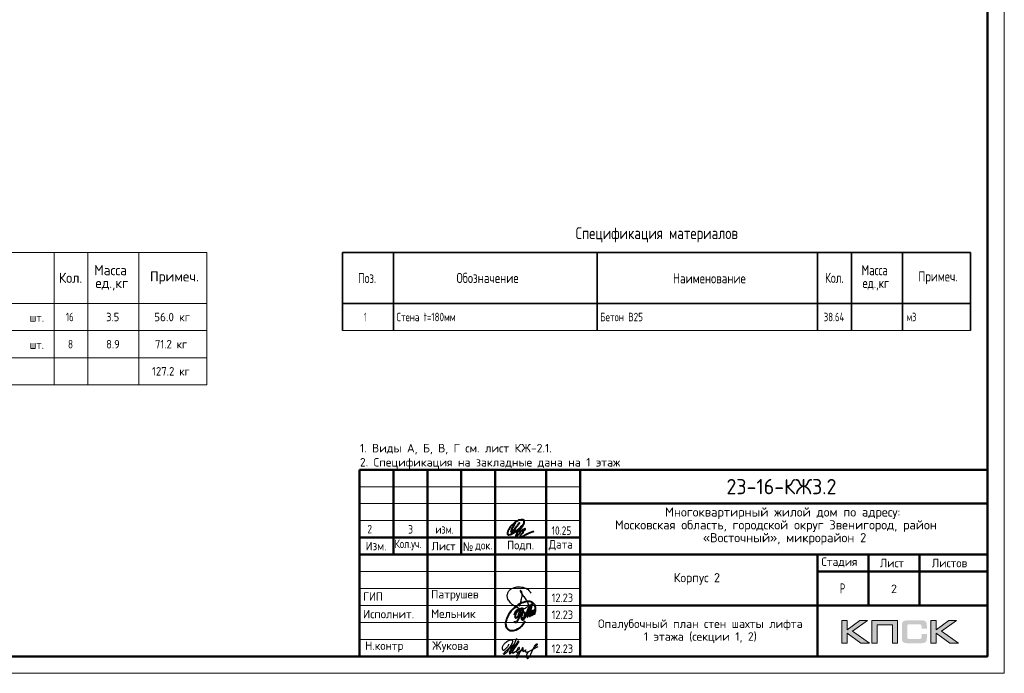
# Model space of a CAD drawing. Header units: millimetres. Extents: x -49773 to 2322955, y -3321 to 58485.
# Tile 14 of 256: x 30389 to 59400, y 0 to 19262. Entities that reach past the tile are written whole.
import ezdxf

# ---------------------------------------------------------------- set-up
doc = ezdxf.new("R2010")
doc.units = ezdxf.units.MM
for name, color, linetype, lineweight in [('Standard', 7, 'Continuous', 25), ('Основная', 7, 'Continuous', 40), ('Стена наружная_ Сайдинг', 7, 'Continuous', 35)]:
    doc.layers.add(name, color=color, linetype=linetype, lineweight=lineweight)
doc.styles.add('GOST 2.304-81', font='txt')
doc.styles.add('ISOCPEUR', font='txt')
doc.styles.add('Segoe UI Symbol', font='txt')

# ---------------------------------------------------------------- blocks, each defined once
blk = doc.blocks.new('яяя')
at = {"lineweight": 30}
for points in [[(345424, 110432), (345425, 110410), (345424, 110397), (345417, 110379), (345406, 110350), (345390, 110319), (345357, 110275), (345310, 110221), (345265, 110176), (345198, 110110), (345161, 110077), (345133, 110066), (345116, 110066), (345102, 110075), (345090, 110091), (345082, 110115), (345074, 110146), (345066, 110182), (345064, 110206), (345067, 110234), (345077, 110278), (345095, 110320), (345114, 110361), (345134, 110395), (345159, 110428), (345195, 110469), (345228, 110506), (345284, 110560), (345331, 110595), (345379, 110625), (345435, 110648), (345486, 110670), (345532, 110686), (345573, 110696), (345605, 110698), (345621, 110695), (345635, 110687), (345648, 110671), (345656, 110649), (345659, 110625), (345659, 110583), (345656, 110553), (345647, 110523), (345635, 110489), (345387, 110033), (345349, 109985), (345311, 109948), (345247, 109889), (345209, 109858), (345192, 109844), (345180, 109837), (345157, 109833), (345150, 109835), (345140, 109842), (345135, 109856), (345138, 109881), (345148, 109892), (345183, 109930), (345267, 110024), (345343, 110105), (345455, 110213), (345617, 110343), (345775, 110456), (345811, 110526), (345838, 110607), (345890, 110740), (345902, 110771), (345698, 110295), (345672, 110226), (345626, 110132), (345572, 110032), (345518, 109953), (345481, 109918), (345497, 110001), (345567, 110147), (345655, 110301), (345760, 110442)], [(345481, 109918), (345476, 109896), (345475, 109874), (345485, 109861), (345506, 109866), (345539, 109891), (345632, 109983), (345968, 110450), (346022, 110527), (346029, 110560), (346027, 110579), (346026, 110590), (346010, 110605), (345993, 110609), (345975, 110601), (345962, 110584), (345954, 110562), (345857, 110421), (345783, 110292), (345741, 110183), (345701, 110079), (345665, 109985), (345660, 109952), (345666, 109929), (345669, 109915), (345682, 109910), (345702, 109914), (345735, 109941), (345846, 110007), (346065, 110160), (346075, 110193), (346070, 110217), (346066, 110236), (346052, 110241), (346030, 110241), (346007, 110228), (345978, 110203), (345960, 110164), (345892, 110010), (345895, 109986), (345904, 109966), (345925, 109964), (345969, 109968), (346045, 110000), (346218, 110114), (346261, 110154), (346280, 110184), (346282, 110210), (346278, 110225), (346263, 110229), (346241, 110222), (346220, 110198), (346162, 110049), (345989, 109904), (345932, 109849), (345906, 109805), (345891, 109739), (345890, 109690), (345899, 109652), (345924, 109647), (345956, 109655), (345980, 109674), (346058, 109838), (346158, 110046), (346261, 110098), (346314, 110120), (346292, 110079), (346269, 110036), (346261, 110008), (346267, 109998), (346293, 109998), (346363, 110039), (346445, 110095), (346421, 110068), (346414, 110040), (346407, 110011), (346416, 109990), (346466, 109972), (346509, 109977), (346574, 109984), (347172, 110293)], [(346586, 109971), (346543, 109917), (346509, 109873), (346489, 109825), (346475, 109767), (346472, 109710), (346478, 109675), (346485, 109641), (346501, 109621), (346517, 109602), (346542, 109589), (346568, 109592), (346605, 109620), (346680, 109731), (346736, 109842), (346865, 110115), (346962, 110290), (346969, 110318), (346979, 110360), (347013, 110403), (347056, 110434), (347091, 110450), (347109, 110450), (347121, 110434), (347115, 110405), (347072, 110355), (347012, 110307), (346924, 110222)]]:
    blk.add_lwpolyline(points, dxfattribs=at)
blk = doc.blocks.new('Из_буфера32210')
at = {"color": 7, "lineweight": 25}
blk.add_lwpolyline([(357, 84), (386, 160), (399, 213), (405, 239), (412, 268), (420, 299), (427, 339), (434, 380), (437, 414), (438, 442), (436, 466), (430, 489), (425, 504), (417, 519), (409, 531), (405, 535), (403, 536), (400, 539), (394, 541), (387, 543), (383, 542), (379, 539), (377, 534), (377, 528), (379, 523), (438, 428), (470, 382), (484, 365), (504, 341), (528, 310), (551, 280), (562, 264), (575, 247), (582, 235), (589, 220), (599, 198), (606, 184), (610, 167), (611, 155), (612, 143), (611, 127), (609, 116), (603, 96), (596, 82), (588, 69), (579, 56), (563, 43), (551, 34), (539, 25), (524, 16), (511, 10), (494, 5), (481, 3), (456, 0), (432, 1), (415, 3), (396, 6), (375, 11), (355, 19), (336, 24), (310, 31), (293, 39), (269, 53), (243, 69), (223, 80), (202, 93), (180, 109), (152, 128), (126, 152), (98, 182), (77, 211), (52, 241), (32, 266), (20, 293), (8, 329), (3, 348), (1, 373), (0, 393), (1, 417), (6, 440), (13, 454), (20, 476), (26, 497), (38, 517), (47, 529), (60, 548), (75, 563), (95, 581), (115, 593), (135, 606), (161, 618), (187, 628), (213, 638), (251, 647), (282, 653), (319, 655), (353, 655), (384, 652), (418, 648), (460, 641), (503, 628), (544, 611), (579, 594), (611, 573), (639, 545), (666, 515), (679, 496), (694, 471)], dxfattribs=at)
blk = doc.blocks.new('Из_буфера5543')
at = {"layer": 'Основная'}
for points in [[(762, 497), (761, 475), (762, 458), (767, 452), (778, 451), (786, 456), (792, 470), (796, 479), (799, 485), (802, 495), (805, 507), (808, 516), (812, 533), (814, 535), (801, 505), (800, 490), (800, 477), (805, 470), (820, 476), (824, 483), (826, 494), (829, 504), (833, 526), (835, 530), (842, 548), (846, 564), (852, 580), (855, 593), (859, 605), (862, 610), (866, 617), (856, 574), (856, 555), (851, 540), (848, 519), (849, 504), (848, 495), (853, 493), (861, 496), (863, 501), (868, 518), (873, 541), (876, 550), (880, 574), (883, 591), (886, 612), (881, 686), (874, 707), (870, 726), (859, 756), (851, 767), (838, 790), (819, 809), (794, 828), (785, 830), (763, 839), (748, 848), (721, 853), (704, 855), (666, 856), (639, 856), (599, 849), (579, 842), (535, 829), (485, 816), (420, 783), (378, 759), (341, 732), (282, 688), (227, 640), (195, 610), (157, 566), (127, 518), (88, 464), (57, 403), (39, 361), (27, 325), (16, 296), (6, 253), (0, 203), (7, 156), (13, 124), (29, 84), (60, 48), (75, 35), (98, 20), (138, 4), (165, 0), (237, 4), (277, 13), (317, 25), (365, 46), (428, 93), (474, 130), (516, 180), (554, 236), (582, 281)], [(265, 457), (281, 514), (299, 558), (312, 579), (332, 604), (345, 612), (360, 622), (376, 623), (382, 623), (387, 620), (391, 616), (396, 603), (399, 595), (402, 580), (403, 561), (401, 532), (394, 489), (386, 464), (379, 450), (372, 431), (365, 419), (358, 406), (348, 395), (338, 381), (328, 373), (313, 368), (304, 368), (296, 375), (294, 382), (290, 395), (293, 410), (293, 423), (297, 453), (305, 480), (308, 489), (320, 515), (328, 532), (344, 563), (361, 581), (377, 600), (395, 620), (414, 636), (448, 646), (472, 651), (482, 649), (493, 639), (502, 619), (507, 608), (508, 574), (505, 541), (499, 519), (483, 494), (469, 476), (459, 470), (443, 469), (439, 469)], [(503, 678), (478, 638), (464, 604), (452, 565), (440, 538), (428, 496), (422, 475), (417, 459), (413, 438), (402, 411), (395, 387), (383, 357), (378, 335), (370, 322), (367, 317), (359, 302), (348, 280), (336, 260), (324, 251), (310, 240), (299, 237), (292, 237), (288, 239), (281, 248), (278, 254), (278, 272), (276, 276), (276, 280)], [(496, 377), (509, 373), (536, 381), (548, 392), (559, 405), (565, 424), (573, 446), (576, 461), (579, 481), (579, 496), (575, 512), (567, 526), (551, 531), (538, 533), (529, 527), (518, 519), (505, 506), (501, 498), (495, 491), (490, 482), (482, 466), (479, 458), (472, 435), (468, 429), (464, 416), (460, 401), (461, 392), (462, 373), (465, 356), (469, 345), (477, 337), (483, 324), (496, 316), (511, 315), (524, 318), (535, 326), (547, 340), (554, 347), (566, 364), (572, 374), (579, 385), (593, 419), (599, 436), (606, 452), (616, 479), (623, 504), (629, 521), (635, 533), (637, 542), (643, 556), (644, 557), (652, 576), (658, 592), (688, 673), (724, 750), (651, 489), (636, 412), (636, 406), (639, 402), (645, 401), (649, 402), (651, 406), (655, 416), (660, 420), (661, 427), (665, 436), (668, 446), (753, 720), (780, 779), (715, 511), (710, 476), (706, 424), (712, 420), (718, 419), (725, 426), (729, 430), (733, 436), (737, 445), (741, 458), (745, 471), (747, 484), (749, 488), (761, 511), (768, 534), (772, 548), (776, 561), (781, 570), (788, 582), (792, 587), (802, 594), (804, 592), (807, 589), (807, 579), (807, 575), (804, 562), (805, 556), (800, 541), (793, 526), (784, 512), (774, 498), (767, 491), (762, 486), (760, 488), (763, 507), (764, 513), (767, 525), (769, 537), (771, 545)]]:
    blk.add_lwpolyline(points, dxfattribs=at)

msp = doc.modelspace()

# ---------------------------------------------------------------- hatches: boundary and pattern name
h = msp.add_hatch(color=256)
h.paths.add_polyline_path([(55372.9, 1557), (55145.4, 1557), (54773.4, 1276.9), (54773.4, 1557), (54615.8, 1557), (54615.8, 884.8), (54773.4, 884.8), (54773.4, 1180.1), (55175.9, 884.8), (55427.5, 884.8), (54926.9, 1240.3)])
h.paths.add_polyline_path([(55655.7, 1430.4), (56101, 1430.4), (56101, 884.8), (56257.3, 884.8), (56257.3, 1557), (56090.7, 1557), (55499.5, 1557), (55499.5, 1397.9), (55499.5, 884.8), (55655.7, 884.8)])
h.paths.add_polyline_path([(57395.5, 1560.4), (57237.8, 1560.4), (57237.8, 887.6), (57395.5, 887.6), (57395.5, 1183.6), (57797.9, 887.6), (58049.6, 887.6), (57549, 1243.7), (57995, 1560.4), (57768.2, 1560.4), (57395.5, 1280.4)])
msp.add_hatch(color=256).paths.add_polyline_path([(57106.4, 1485.7), (57104.4, 1493.3), (57101.6, 1499.6), (57098.1, 1505.8), (57094.7, 1512), (57091.2, 1516.8), (57087.1, 1521.7), (57082.9, 1526.5), (57078.8, 1530.7), (57073.3, 1534.1), (57067.7, 1538.3), (57061.5, 1541.7), (57054.6, 1544.5), (57047.7, 1547.3), (57040.1, 1550), (57032.5, 1552.1), (57014.5, 1555.6), (56995.1, 1558.3), (56973.7, 1559.7), (56950.2, 1560.4), (56549.1, 1560.4), (56525.6, 1559.7), (56504.9, 1558.3), (56484.8, 1555.6), (56467.5, 1552.1), (56459.2, 1549.3), (56451.6, 1547.3), (56444.7, 1544.5), (56438.5, 1541), (56432.3, 1538.3), (56426, 1534.1), (56421.2, 1530.7), (56416.4, 1526.5), (56412.2, 1521.7), (56408.7, 1516.8), (56404.6, 1512), (56401.1, 1505.8), (56398.4, 1499.6), (56395.6, 1492.6), (56392.8, 1485.7), (56390.8, 1478.1), (56387.3, 1461.5), (56384.5, 1443.5), (56382.5, 1423.5), (56382.5, 1401.4), (56382.5, 1047.3), (56382.5, 1025.2), (56384.5, 1005.2), (56387.3, 986.5), (56390.8, 969.9), (56392.8, 962.3), (56395.6, 955.4), (56398.4, 948.5), (56401.1, 942.2), (56404.6, 936.7), (56408.7, 931.2), (56412.2, 926.3), (56416.4, 921.5), (56421.2, 917.3), (56426.7, 913.9), (56432.3, 910.4), (56438.5, 907), (56444.7, 903.5), (56452.3, 901.4), (56459.2, 898.7), (56467.5, 896.6), (56484.8, 892.4), (56504.9, 890.4), (56526.3, 888.3), (56549.1, 887.6), (56950.2, 887.6), (56973.7, 888.3), (56995.1, 889.7), (57014.5, 892.4), (57031.8, 895.9), (57040.1, 898.7), (57047.7, 900.7), (57054.6, 903.5), (57061.5, 907), (57067.7, 909.7), (57073.3, 913.9), (57078.8, 917.3), (57082.9, 921.5), (57087.1, 925.6), (57091.2, 931.2), (57094.7, 936), (57098.1, 942.2), (57101.6, 948.5), (57104.4, 954.7), (57106.4, 962.3), (57109.2, 969.9), (57112.7, 986.5), (57115.4, 1004.5), (57116.8, 1025.2), (57117.5, 1047.3), (57117.5, 1158.7), (56960.5, 1158.7), (56960.5, 1068.1), (56960.5, 1061.9), (56959.9, 1055.6), (56958.5, 1050.1), (56957.1, 1044.6), (56955, 1039.7), (56952.9, 1035.6), (56950.2, 1031.4), (56946.7, 1028), (56943.3, 1024.5), (56939.1, 1021.8), (56934.3, 1019.7), (56929.4, 1017.6), (56924.6, 1016.2), (56918.4, 1015.5), (56912.1, 1014.8), (56905.9, 1014.1), (56582.3, 1014.1), (56576.8, 1014.8), (56571.9, 1015.5), (56567.8, 1017.6), (56563.6, 1019.7), (56559.5, 1022.4), (56556, 1025.2), (56552.6, 1028.7), (56549.8, 1032.8), (56547, 1037), (56545, 1041.1), (56542.9, 1046), (56541.5, 1050.8), (56539.4, 1060.5), (56538.7, 1070.2), (56538.7, 1393.1), (56538.7, 1398.6), (56539.4, 1404.1), (56540.8, 1409), (56542.2, 1413.8), (56543.6, 1418), (56545.7, 1421.4), (56548.4, 1424.9), (56551.2, 1428.3), (56554.7, 1431.1), (56558.1, 1433.9), (56562.3, 1435.9), (56566.4, 1437.3), (56571.2, 1438.7), (56576.1, 1439.4), (56581.6, 1440.1), (56587.1, 1440.1), (56905.9, 1440.1), (56912.1, 1440.1), (56918.4, 1439.4), (56923.9, 1438), (56928.7, 1436.6), (56933.6, 1434.6), (56938.4, 1432.5), (56942.6, 1429), (56946, 1426.3), (56949.5, 1422.1), (56952.2, 1418), (56955, 1413.8), (56957.1, 1409), (56958.5, 1404.1), (56959.9, 1398.6), (56960.5, 1392.4), (56960.5, 1386.2), (56960.5, 1312.2), (57117.5, 1312.2), (57117.5, 1401.4), (57116.8, 1423.5), (57115.4, 1443.5), (57112.7, 1461.5), (57108.5, 1478.1)])

# ---------------------------------------------------------------- linework, layer by layer
at = {"lineweight": 0}
for points in [[(54615.8, 884.8), (54615.8, 1557), (54773.4, 1557), (54773.4, 1276.9), (55145.4, 1557), (55372.9, 1557), (54926.9, 1240.3), (55427.5, 884.8), (55175.9, 884.8), (54773.4, 1180.1), (54773.4, 884.8), (54615.8, 884.8)], [(55655.7, 884.8), (55655.7, 1430.4), (56101, 1430.4), (56101, 884.8), (56257.3, 884.8), (56257.3, 1557), (56090.7, 1557), (55499.5, 1557), (55499.5, 1397.9), (55499.5, 884.8), (55655.7, 884.8)], [(57237.8, 887.6), (57237.8, 1560.4), (57395.5, 1560.4), (57395.5, 1280.4), (57768.2, 1560.4), (57995, 1560.4), (57549, 1243.7), (58049.6, 887.6), (57797.9, 887.6), (57395.5, 1183.6), (57395.5, 887.6), (57237.8, 887.6)]]:
    msp.add_lwpolyline(points, close=True, dxfattribs=at)
at = {"layer": 'Standard', "color": 7, "linetype": 'Continuous', "lineweight": 13, "transparency": 33554687}
for p, q in [((17399.9, 12400), (35899.9, 12400)), ((31399.9, 12400), (31399.9, 10900)), ((32399.9, 12400), (32399.9, 10900)), ((33899.9, 12400), (33899.9, 10900)), ((35899.9, 12400), (35899.9, 10900)), ((35899.9, 10900), (17399.9, 10900)), ((31399.9, 10900), (31399.9, 10100)), ((32399.9, 10900), (32399.9, 10100)), ((33899.9, 10900), (33899.9, 10100)), ((35899.9, 10900), (35899.9, 10900)), ((35899.9, 10900), (35899.9, 10100)), ((17399.9, 10100), (35899.9, 10100)), ((31399.9, 10100), (31399.9, 9300)), ((32399.9, 10100), (32399.9, 9300)), ((33899.9, 10100), (33899.9, 9300)), ((35899.9, 10100), (35899.9, 9300)), ((39899.9, 10100), (58399.9, 10100)), ((17399.9, 9300), (35899.9, 9300)), ((31399.9, 9300), (31399.9, 8500)), ((32399.9, 9300), (32399.9, 8500)), ((33899.9, 9300), (33899.9, 8500)), ((35899.9, 9300), (35899.9, 8500)), ((17399.9, 8500), (35899.9, 8500))]:
    msp.add_line(p, q, dxfattribs=at)
at = {"layer": 'Standard', "color": 7, "linetype": 'Continuous', "lineweight": 35, "transparency": 33554687}
for p, q in [((39899.9, 12400), (58399.9, 12400)), ((39899.9, 12400), (39899.9, 10900)), ((39899.9, 10900), (39899.9, 12400)), ((41399.9, 12400), (41399.9, 10900)), ((47399.9, 12400), (47399.9, 10900)), ((53899.9, 12400), (53899.9, 10900)), ((54899.9, 12400), (54899.9, 10900)), ((56399.9, 12400), (56399.9, 10900)), ((58399.9, 12400), (58399.9, 10900)), ((39899.9, 10900), (39899.9, 10100)), ((58399.9, 10900), (39899.9, 10900)), ((41399.9, 10900), (41399.9, 10100)), ((47399.9, 10900), (47399.9, 10100)), ((53899.9, 10900), (53899.9, 10100)), ((54899.9, 10900), (54899.9, 10100)), ((56399.9, 10900), (56399.9, 10100)), ((58399.9, 10900), (58399.9, 10900)), ((58399.9, 10900), (58399.9, 10100))]:
    msp.add_line(p, q, dxfattribs=at)
at = {"layer": 'Standard', "color": 7, "linetype": 'Continuous', "lineweight": 13, "transparency": 33554687}
msp.add_lwpolyline([(0, 0), (59400, 0), (59400, 42000), (0, 42000), (0, 0)], close=True, dxfattribs=at)
at = {"layer": 'Standard', "color": 7, "linetype": 'Continuous', "lineweight": 50, "transparency": 33554687}
msp.add_lwpolyline([(2000, 41500), (58900, 41500), (58900, 500), (2000, 500), (2000, 41500)], close=True, dxfattribs=at)
at = {"layer": 'Основная', "color": 7, "ltscale": 100}
msp.add_spline([(44992.7, 4437.5), (44923.4, 4311.1), (44866.3, 4189.2), (44866.3, 4161.3), (44901, 4179.2), (44998.3, 4284.3), (45110.2, 4431.9), (45029.6, 4327.9), (44967, 4232.9), (44974.8, 4171.3), (45034.1, 4176.9), (45112.4, 4242.9), (45204.1, 4351.4), (45255.5, 4455.4), (45248.8, 4503.5), (45164.5, 4519.7), (45090, 4509.1), (44960.3, 4424.1), (44842.9, 4314.5), (44785.8, 4217.2), (44764.6, 4144.5), (44765.7, 4097.5), (44805.9, 4079.6), (44874.2, 4103.1), (45062.1, 4228.4), (45216.4, 4355.9), (45060.7, 4145), (45005.1, 4047.7), (45005, 4029.3), (45038.6, 4046.1), (45132.5, 4143.4), (45257.8, 4258.6), (45276.8, 4263.1), (45258.9, 4220.6), (45181.9, 4108.7), (45134.8, 4021.5), (45141.5, 4002.5), (45177.3, 4011.4), (45340.5, 4110.9), (45535.1, 4189.2)], degree=3, dxfattribs=at)
at = {"layer": 'Стена наружная_ Сайдинг', "color": 7, "linetype": 'Continuous', "lineweight": 50, "transparency": 33554687}
for p, q in [((40399.9, 6000), (58900, 6000)), ((40399.9, 500), (40399.9, 6000)), ((44399.9, 500), (44399.9, 6000)), ((58900, 6000), (58900, 500)), ((46900, 5000), (58900, 5000)), ((46900, 4000), (40399.9, 4000)), ((40399.9, 3500), (46900, 3500)), ((46900, 3500), (58900, 3500)), ((53900, 3000), (58900, 3000)), ((46900, 2000), (58900, 2000)), ((40399.9, 500), (58900, 500))]:
    msp.add_line(p, q, dxfattribs=at)
at = {"layer": 'Стена наружная_ Сайдинг', "color": 7, "linetype": 'Continuous', "lineweight": 13, "transparency": 33554687}
for p, q in [((40399.9, 5500), (46900, 5500)), ((40399.9, 5000), (46900, 5000)), ((40399.9, 4500), (46900, 4500)), ((40399.9, 3000), (46900, 3000)), ((40399.9, 2500), (46900, 2500)), ((40399.9, 2000), (46900, 2000)), ((40399.9, 1500), (46900, 1500)), ((40399.9, 1000), (46900, 1000))]:
    msp.add_line(p, q, dxfattribs=at)
at = {"layer": 'Стена наружная_ Сайдинг', "color": 7, "linetype": 'Continuous', "lineweight": 50, "transparency": 33554687}
for points in [[(41399.9, 6000), (41399.9, 4750), (41399.9, 3500)], [(42399.9, 6000), (42399.9, 3250), (42399.9, 500)], [(43399.9, 6000), (43399.9, 4750), (43399.9, 3500)], [(45899.9, 6000), (45899.9, 3250), (45899.9, 500)], [(46900, 6000), (46900, 3250), (46900, 500)], [(53900, 500), (53900, 2000), (53900, 3500)], [(55400, 2000), (55400, 2750), (55400, 3500)], [(56900, 3500), (56900, 2750), (56900, 2000)]]:
    msp.add_lwpolyline(points, dxfattribs=at)

# ---------------------------------------------------------------- block references
at = {"color": 1, "ltscale": 100}
msp.add_blockref('Из_буфера32210', (44755, 1893.8), dxfattribs=at)
at = {"color": 2, "lineweight": 60, "xscale": 0.5, "yscale": 0.5, "zscale": 0.5}
msp.add_blockref('яяя', (-127920.8, -54358.5), dxfattribs=at)
at = {"layer": 'Основная'}
msp.add_blockref('Из_буфера5543', (44702.4, 1261.1), dxfattribs=at)

# ---------------------------------------------------------------- texts
at = {"layer": 'Standard', "color": 7, "linetype": 'Continuous', "lineweight": 35, "transparency": 33554687, "insert": (46769.9, 12700), "char_height": 350, "width": 4895.43, "attachment_point": 7, "style": 'ISOCPEUR'}
msp.add_mtext('\\W0.79;Спецификация материалов', dxfattribs=at)
at = {"layer": 'Standard', "color": 7, "linetype": 'Continuous', "lineweight": 25, "transparency": 33554687}
for s, insert, char_height, width, attachment_point, style in [('\\W0.95;Масса', (32582.6, 11731.4), 300, 1252.119, 7, 'ISOCPEUR'), ('\\W0.76;Масса', (55193.6, 11731.4), 300, 1001.695, 7, 'ISOCPEUR'), ('\\W0.93;Кол.', (31543.7, 11504.5), 300, 888.216, 7, 'ISOCPEUR'), ('\\W0.96;Примеч.', (34227.9, 11465.6), 300, 1552.772, 7, 'ISOCPEUR'), ('\\W0.74;Поз.', (40355.5, 11499.6), 300, 698.385, 7, 'ISOCPEUR'), ('\\W0.78;Обозначение', (43259, 11500.9), 300, 1999.53, 7, 'ISOCPEUR'), ('\\W0.78;Наименование', (49636.6, 11490), 300, 2227.832, 7, 'ISOCPEUR'), ('\\W0.74;Кол.', (54118.7, 11504.5), 300, 710.576, 7, 'ISOCPEUR'), ('\\W0.77;Примеч.', (56868.9, 11465.6), 300, 1242.224, 7, 'ISOCPEUR'), ('\\W0.94;ед.,кг', (32620.1, 11281.4), 300, 1175.793, 7, 'ISOCPEUR'), ('\\W0.76;ед.,кг', (55223.6, 11281.4), 300, 940.644, 7, 'ISOCPEUR'), ('\\W0.91;шт.', (30682.1, 10359.2), 250, 638.893, 7, 'ISOCPEUR'), ('\\W0.75;16', (31749.9, 10375), 250, 393.566, 7, 'ISOCPEUR'), ('\\W0.89;3.5', (32937.4, 10375), 250, 536.372, 7, 'ISOCPEUR'), ('\\W0.96;56.0 кг', (34349.9, 10375), 250, 1218.74, 7, 'ISOCPEUR'), ('\\W0.44;1', (40537.8, 10375), 250, 155.556, 7, 'ISOCPEUR'), ('\\W0.77;Стена t=180мм', (41493.2, 10375), 250, 1934.93, 7, 'ISOCPEUR'), ('\\W0.78;Бетон В25', (47493.2, 10375), 250, 1416.294, 7, 'ISOCPEUR'), ('\\W0.75;38.64', (54079.9, 10375), 250, 733.567, 7, 'ISOCPEUR'), ('\\W0.71;м3', (56526.2, 10375), 250, 387.99, 7, 'ISOCPEUR'), ('\\W0.91;шт.', (30682.1, 9559.2), 250, 638.893, 7, 'ISOCPEUR'), ('\\W0.78;8', (31812.4, 9575), 250, 272.004, 7, 'ISOCPEUR'), ('\\W0.89;8.9', (32937.4, 9575), 250, 536.372, 7, 'ISOCPEUR'), ('\\W0.91;71.2 кг', (34374.9, 9575), 250, 1163.461, 7, 'ISOCPEUR'), ('\\W0.92;127.2 кг', (34287.4, 8775), 250, 1339.751, 7, 'ISOCPEUR'), ('\\W0.99;Многоквартирный жилой дом по адресу: ', (49403.5, 4545), 270, 7123.096, 7, 'ISOCPEUR'), ('\\W0.99;Московская область, городской округ Звенигород, район ', (47925.2, 4167), 270, 10078.117, 7, 'ISOCPEUR'), ('2', (40702, 4374.8), 250, 283.333, 2, 'GOST 2.304-81'), ('3', (41906.5, 4365.9), 250, 283.333, 2, 'GOST 2.304-81'), ('10.25', (46060.4, 4080), 250, 693.365, 7, 'GOST 2.304-81'), ('\\W0.99;«Восточный», микрорайон 2', (50517.2, 3789), 270, 4896.223, 7, 'ISOCPEUR'), ('изм.', (42906.5, 4365.9), 250, 283.333, 2, 'GOST 2.304-81'), ('\\W0.93;Изм.', (40581.2, 3624.8), 250, 752.89, 7, 'ISOCPEUR'), ('\\W0.79;Кол.уч.', (41436.6, 3624.8), 250, 973.664, 7, 'ISOCPEUR'), ('\\W0.94;Лист', (42524.9, 3624.8), 250, 866.919, 7, 'ISOCPEUR'), ('\\W0.91;№', (43445.4, 3607.4), 250, 477.949, 7, 'Segoe UI Symbol'), ('\\W0.84;док.', (43809.6, 3607.4), 250, 649.802, 7, 'ISOCPEUR'), ('\\W0.94;Подп.', (44749.9, 3614.3), 250, 916.954, 7, 'ISOCPEUR'), ('\\W0.94;Дата', (45977.1, 3624.8), 250, 967.75, 7, 'ISOCPEUR'), ('\\W0.96;Стадия', (54010, 3124.8), 250, 1243.911, 7, 'ISOCPEUR'), ('\\W0.94;Лист', (55737.7, 3124.8), 250, 866.912, 7, 'ISOCPEUR'), ('\\W0.96;Листов', (57263.6, 3124.8), 250, 1218.997, 7, 'ISOCPEUR'), ('\\W0.96;Корпус 2', (49657.5, 2610), 270, 1614.451, 7, 'ISOCPEUR'), ('\\W0.62;Р', (54557.7, 2350), 300, 276.791, 7, 'ISOCPEUR'), ('\\W0.92;ГИП', (40510.7, 2137.5), 250, 689.612, 7, 'ISOCPEUR'), ('\\W0.97;Патрушев', (42510.8, 2137.5), 250, 1670.192, 7, 'ISOCPEUR'), ('\\W0.88;12.23', (46063, 2101.3), 250, 834.272, 7, 'ISOCPEUR'), ('\\W0.97;Исполнит.', (40505, 1621.8), 250, 1645.076, 7, 'ISOCPEUR'), ('\\W0.96;Мельник', (42510.8, 1631.4), 250, 1394.321, 7, 'ISOCPEUR'), ('\\W0.88;12.23', (46063, 1601.3), 250, 834.272, 7, 'ISOCPEUR'), ('\\W0.96;Н.контр', (40567.5, 621.8), 250, 1319.141, 7, 'ISOCPEUR'), ('\\W0.96;Жукова', (42542.4, 621.8), 250, 1269.071, 7, 'ISOCPEUR'), ('\\W0.88;12.23', (46063, 601.3), 250, 834.272, 7, 'ISOCPEUR')]:
    msp.add_mtext(s, dxfattribs=dict(at, insert=insert, char_height=char_height, width=width, attachment_point=attachment_point, style=style))
at = {"layer": 'Standard', "color": 7, "linetype": 'Continuous', "lineweight": 13, "transparency": 33554687, "char_height": 250, "style": 'ISOCPEUR'}
for s, insert, width, attachment_point in [('\\pxql;1. Виды А, Б, В, Г см. лист КЖ-2.1.\\P2. Спецификация на закладные дана на 1 этаж', (45917.2, 6026.3), 11009.767, 8), ('\\A1;{\\fISOCPEUR|i0|b0;\\H250.000000;\\W1.000000;\\C7;2}\\P', (56150, 2490), 272.222, 5)]:
    msp.add_mtext(s, dxfattribs=dict(at, insert=insert, width=width, attachment_point=attachment_point))
at = {"layer": 'Standard', "color": 7, "linetype": 'Continuous', "lineweight": 50, "transparency": 33554687, "insert": (51212.5, 5275), "char_height": 450, "width": 3586.382, "attachment_point": 7, "style": 'ISOCPEUR'}
msp.add_mtext('\\W0.95;23-16-КЖ3.2', dxfattribs=at)
at = {"layer": 'Standard', "color": 7, "linetype": 'Continuous', "lineweight": 25, "transparency": 33554687, "insert": (50443.2, 1586.4), "char_height": 250, "width": 6166.875, "attachment_point": 2, "line_spacing_factor": 0.903614}
msp.add_mtext('\\A1;{\\fISOCPEUR|i0|b0;\\H250.000000;\\W1.000000;\\C7;Опалубочный план стен шахты лифта}\\P{\\fISOCPEUR|i0|b0;\\H250.000000;\\W1.000000;\\C7;1 этажа (секции 1, 2)}\\P', dxfattribs=at)

doc.saveas('drawing.dxf')
